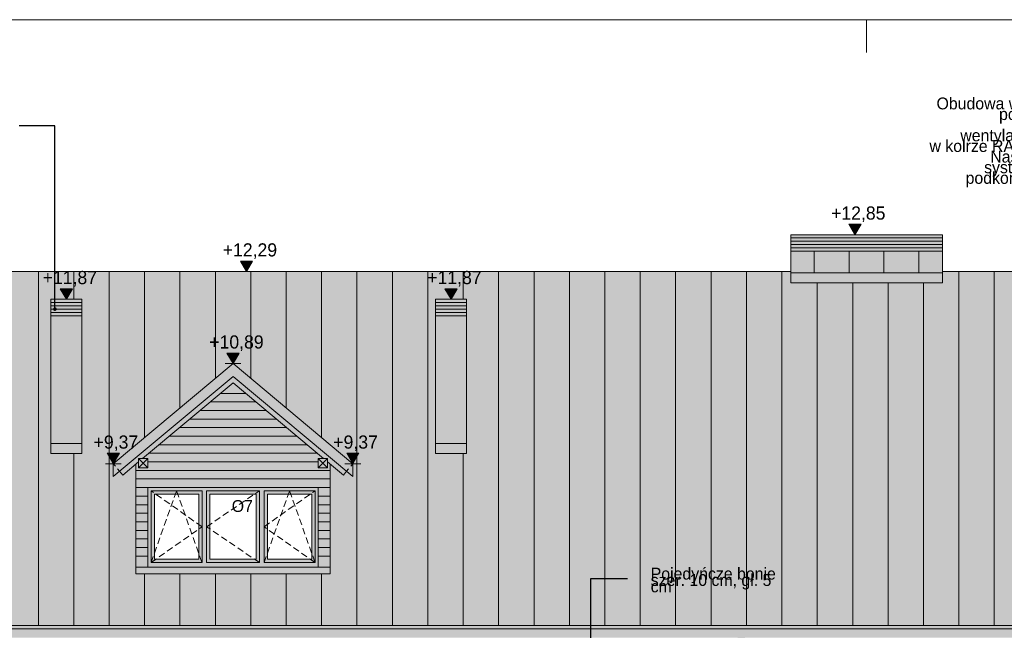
# Model space of a CAD drawing. Extents: x -149893 to 127691, y 5328 to 37028.
# Tile 40 of 88: x 4879 to 19831, y 27755 to 37028. Entities that reach past the tile are written whole.
import ezdxf

# ---------------------------------------------------------------- set-up
doc = ezdxf.new("R2010")
doc.units = 0
doc.header["$MEASUREMENT"] = 0
doc.linetypes.add('Hidden Line', pattern=[100, 50, -50])
doc.linetypes.add('Krawędzie ukryte', pattern=[150, 100, -50])
for name, color, linetype, lineweight, true_color in [('ARCH dach_Nr_Pióra__2', 7, 'Continuous', 13, 0x7f7f7f), ('Arch kolorystyka_Nr_Pióra__74', 7, 'Continuous', 20, 0xe4ad2c), ('Arch kolorystyka_Nr_Pióra__81', 7, 'Continuous', 13, 0x6a6a6a)]:
    doc.layers.add(name, color=color, linetype=linetype, lineweight=lineweight, true_color=true_color)
for name, color, linetype, lineweight in [('Arch okna_Nr_Pióra__5', 7, 'Continuous', 13), ('Arch opisy okien_Nr_Pióra__21', 7, 'Continuous', 13), ('Arch opisy_Nr_Pióra__21', 7, 'Continuous', 13), ('ARCH TABELA_Nr_Pióra__21', 7, 'Continuous', 13), ('Arch wymiary_Nr_Pióra__21', 7, 'Continuous', 13), ('INWENT DACH_Nr_Pióra__21', 7, 'Continuous', 13), ('INWENT KONST. DREWNIANA_Nr_Pióra__21', 7, 'Continuous', 13), ('INWENT. OKNA_Nr_Pióra__5', 7, 'Continuous', 13), ('INWENT.ŚCIANY_Nr_Pióra__5', 7, 'Continuous', 13)]:
    doc.layers.add(name, color=color, linetype=linetype, lineweight=lineweight)
doc.layers.add('Arch wymiary', color=7, linetype='Continuous')
doc.styles.add('GENERATED_STYLE_1', font='txt')
doc.styles.add('GENERATED_STYLE_4', font='txt')
doc.styles.add('GENERATED_STYLE_8', font='txt')
doc.dimstyles.new('GENERATED_STYLE__8', dxfattribs={"dimtxt": 0.18, "dimasz": 109.44, "dimexe": 0.18, "dimexo": 0.0625, "dimgap": 0.09, "dimtad": 0, "dimtih": 1, "dimtoh": 1, "dimdec": 4, "dimzin": 0, "dimdsep": 46, "dimcen": 0.09, "dimadec": 0, "dimazin": 0, "dimtfac": 1, "dimtdec": 4, "dimtmove": 0, "dimatfit": 3, "dimldrblk": 'ARROWHEAD_11', "dimfxl": 0, "dimtolj": 1, "dimtzin": 0, "dimarcsym": 0})

# ---------------------------------------------------------------- blocks, each defined once
blk = doc.blocks.new('Wymiary_11', base_point=(8119, 31805))
at = {"layer": 'Arch wymiary_Nr_Pióra__21', "linetype": 'Continuous'}
blk.add_hatch(color=256, dxfattribs=at).paths.add_polyline_path([(8119, 31805), (8026, 31965), (8212, 31965)], flags=0)
for p, q in [((8119, 31805), (8026, 31965)), ((8026, 31965), (8212, 31965)), ((8212, 31965), (8119, 31805)), ((8119, 31805), (7999, 31805)), ((8119, 31805), (8239, 31805))]:
    blk.add_line(p, q, dxfattribs=at)
at = {"layer": 'Arch wymiary_Nr_Pióra__21', "insert": (7758, 31997), "char_height": 200, "attachment_point": 7, "style": 'GENERATED_STYLE_1'}
blk.add_mtext('{+10,89}', dxfattribs=at)
blk = doc.blocks.new('Wymiary_12', base_point=(9938, 30284))
at = {"layer": 'Arch wymiary_Nr_Pióra__21', "linetype": 'Continuous'}
blk.add_hatch(color=256, dxfattribs=at).paths.add_polyline_path([(9938, 30284), (9846, 30444), (10031, 30444)], flags=0)
for p, q in [((9938, 30284), (9846, 30444)), ((9846, 30444), (10031, 30444)), ((10031, 30444), (9938, 30284)), ((9938, 30284), (9818, 30284)), ((9938, 30284), (10058, 30284))]:
    blk.add_line(p, q, dxfattribs=at)
at = {"layer": 'Arch wymiary_Nr_Pióra__21', "insert": (9641, 30476), "char_height": 200, "attachment_point": 7, "style": 'GENERATED_STYLE_1'}
blk.add_mtext('{+9,37}', dxfattribs=at)
blk = doc.blocks.new('Wymiary_13', base_point=(6300, 30284))
at = {"layer": 'Arch wymiary_Nr_Pióra__21', "linetype": 'Continuous'}
blk.add_hatch(color=256, dxfattribs=at).paths.add_polyline_path([(6300, 30284), (6207, 30444), (6393, 30444)], flags=0)
for p, q in [((6300, 30284), (6207, 30444)), ((6207, 30444), (6393, 30444)), ((6393, 30444), (6300, 30284)), ((6300, 30284), (6180, 30284)), ((6300, 30284), (6420, 30284))]:
    blk.add_line(p, q, dxfattribs=at)
at = {"layer": 'Arch wymiary_Nr_Pióra__21', "insert": (6002, 30476), "char_height": 200, "attachment_point": 7, "style": 'GENERATED_STYLE_1'}
blk.add_mtext('{+9,37}', dxfattribs=at)
blk = doc.blocks.new('Wymiary_14', base_point=(17563, 33763))
at = {"layer": 'Arch wymiary_Nr_Pióra__21', "linetype": 'Continuous'}
blk.add_hatch(color=256, dxfattribs=at).paths.add_polyline_path([(17563, 33763), (17470, 33923), (17656, 33923)], flags=0)
for p, q in [((17563, 33763), (17470, 33923)), ((17470, 33923), (17656, 33923)), ((17656, 33923), (17563, 33763)), ((17563, 33763), (17443, 33763)), ((17563, 33763), (17683, 33763))]:
    blk.add_line(p, q, dxfattribs=at)
at = {"layer": 'Arch wymiary_Nr_Pióra__21', "insert": (17201, 33955), "char_height": 200, "attachment_point": 7, "style": 'GENERATED_STYLE_1'}
blk.add_mtext('{+12,85}', dxfattribs=at)
blk = doc.blocks.new('Wymiary_16', base_point=(8325, 33203))
at = {"layer": 'Arch wymiary_Nr_Pióra__21', "linetype": 'Continuous'}
blk.add_hatch(color=256, dxfattribs=at).paths.add_polyline_path([(8325, 33203), (8232, 33363), (8417, 33363)], flags=0)
for p, q in [((8325, 33203), (8232, 33363)), ((8232, 33363), (8417, 33363)), ((8417, 33363), (8325, 33203)), ((8325, 33203), (8205, 33203)), ((8325, 33203), (8445, 33203))]:
    blk.add_line(p, q, dxfattribs=at)
at = {"layer": 'Arch wymiary_Nr_Pióra__21', "insert": (7963, 33395), "char_height": 200, "attachment_point": 7, "style": 'GENERATED_STYLE_1'}
blk.add_mtext('{+12,29}', dxfattribs=at)
blk = doc.blocks.new('Wymiary_21', base_point=(5589, 32783))
at = {"layer": 'Arch wymiary_Nr_Pióra__21', "linetype": 'Continuous'}
blk.add_hatch(color=256, dxfattribs=at).paths.add_polyline_path([(5589, 32783), (5496, 32943), (5682, 32943)], flags=0)
for p, q in [((5589, 32783), (5496, 32943)), ((5496, 32943), (5682, 32943)), ((5682, 32943), (5589, 32783)), ((5589, 32783), (5469, 32783)), ((5589, 32783), (5709, 32783))]:
    blk.add_line(p, q, dxfattribs=at)
at = {"layer": 'Arch wymiary_Nr_Pióra__21', "insert": (5228, 32975), "char_height": 200, "attachment_point": 7, "style": 'GENERATED_STYLE_1'}
blk.add_mtext('{+11,87}', dxfattribs=at)
blk = doc.blocks.new('Wymiary_22', base_point=(11429, 32783))
at = {"layer": 'Arch wymiary_Nr_Pióra__21', "linetype": 'Continuous'}
blk.add_hatch(color=256, dxfattribs=at).paths.add_polyline_path([(11429, 32783), (11336, 32943), (11522, 32943)], flags=0)
for p, q in [((11429, 32783), (11336, 32943)), ((11336, 32943), (11522, 32943)), ((11522, 32943), (11429, 32783)), ((11429, 32783), (11309, 32783)), ((11429, 32783), (11549, 32783))]:
    blk.add_line(p, q, dxfattribs=at)
at = {"layer": 'Arch wymiary_Nr_Pióra__21', "insert": (11068, 32975), "char_height": 200, "attachment_point": 7, "style": 'GENERATED_STYLE_1'}
blk.add_mtext('{+11,87}', dxfattribs=at)
blk = doc.blocks.new('ARROWHEAD_11')
at = {"color": 0, "linetype": 'Continuous', "lineweight": 0}
blk.add_line((0, 0), (-1, 0), dxfattribs=at)
at = {"color": 0, "linetype": 'Continuous', "lineweight": 0, "const_width": 0.25, "flags": 128}
blk.add_lwpolyline([(-0.125, 0, 1), (0.125, 0, 1)], format="xyb", close=True, dxfattribs=at)

msp = doc.modelspace()

# ---------------------------------------------------------------- hatches: boundary and pattern name
at = {"layer": 'Arch kolorystyka_Nr_Pióra__74', "linetype": 'Continuous'}
msp.add_hatch(color=256, dxfattribs=at).paths.add_polyline_path([(6644.1, 28712.8), (6644.1, 30278.8), (6444.1, 30111.6), (6396, 30169.2), (8119.1, 31609.2), (9842.2, 30169.2), (9794.1, 30111.6), (9594.1, 30278.8), (9594.1, 28712.8), (9414.1, 28712.8), (9414.1, 29922.8), (6824.1, 29922.8), (6824.1, 28712.8)], flags=0)
at = {"layer": 'Arch kolorystyka_Nr_Pióra__81', "linetype": 'Continuous'}
h = msp.add_hatch(color=256, dxfattribs=at)
h.paths.add_polyline_path([(-11505.9, 27642.9), (-10575.9, 27642.9), (-10575.9, 19496.9), (-10465.9, 19496.9), (-10465.9, 27642.9), (1974.1, 27642.9), (1974.1, 19692.3), (2084.1, 19692.3), (2084.1, 27642.9), (15784.1, 27642.9), (15784.1, 20622.5), (15894.1, 20615.4), (15894.1, 27642.9), (31604.1, 27642.9), (31604.1, 19633.3), (31714.1, 19626.3), (31714.1, 27642.9), (32584.1, 27642.9), (32584.1, 33202.8), (29615.6, 33202.8), (29615.6, 33762.8), (27313.2, 33762.8), (27313.2, 33202.8), (26470, 33202.8), (26470, 33762.8), (24767.6, 33762.8), (24767.6, 33202.8), (23654.5, 33202.8), (23654.5, 33762.8), (19992.9, 33762.8), (19992.9, 33202.8), (18893.5, 33202.8), (18893.5, 33762.8), (16591.1, 33762.8), (16591.1, 33202.8), (-6275.9, 33202.8), (-6275.9, 33762.8), (-6917.9, 33762.8), (-6917.9, 33202.8), (-7506, 33202.8), (-7506, 33762.8), (-9256, 33762.8), (-9256, 33202.8), (-11505.9, 33202.8)], flags=0)
h.paths.add_polyline_path([(-4945.9, 29036.9), (-4945.9, 29889.3), (-3865.9, 29889.3), (-3865.9, 29036.9)], flags=0)
h.paths.add_polyline_path([(1814.1, 29036.9), (1814.1, 29889.3), (2894.1, 29889.3), (2894.1, 29036.9)], flags=0)
h.paths.add_polyline_path([(29409.1, 29036.9), (29409.1, 29889.3), (30489.1, 29889.3), (30489.1, 29036.9)], flags=0)
h.paths.add_polyline_path([(20884.1, 28712.8), (20884.1, 30278.8), (20684.1, 30111.6), (20636, 30169.2), (21894.1, 31220.6), (23152.2, 30169.2), (23104.1, 30111.6), (22904.1, 30278.8), (22904.1, 28712.8), (22890.6, 28712.8)], flags=0)
h.paths.add_polyline_path([(6644.1, 28712.8), (6644.1, 30278.8), (6444.1, 30111.6), (6396, 30169.2), (8119.1, 31609.2), (9842.2, 30169.2), (9794.1, 30111.6), (9594.1, 30278.8), (9594.1, 28712.8)], flags=0)
h.paths.add_polyline_path([(-1865.9, 28712.8), (-1865.9, 30278.8), (-2065.9, 30111.6), (-2114, 30169.2), (-855.9, 31220.6), (402.2, 30169.2), (354.1, 30111.6), (154.1, 30278.8), (154.1, 28712.8)], flags=0)
h = msp.add_hatch(color=256, dxfattribs=at)
h.paths.add_polyline_path([(6824.1, 28712.8), (9414.1, 28712.8), (9414.1, 29922.8), (6824.1, 29922.8)], flags=0)
h.paths.add_polyline_path([(9314.1, 28832.8), (9314.1, 29822.8), (8640.3, 29822.8), (8640.3, 28832.8)], flags=0)
h.paths.add_polyline_path([(8470.3, 28832.8), (8470.3, 29822.8), (7767.8, 29822.8), (7767.8, 28832.8)], flags=0)
h.paths.add_polyline_path([(7597.8, 28832.8), (7597.8, 29822.8), (6924.1, 29822.8), (6924.1, 28832.8)], flags=0)

# ---------------------------------------------------------------- linework, layer by layer
at = {"layer": 'ARCH dach_Nr_Pióra__2', "linetype": 'Continuous'}
for p, q in [((16591.1, 33712.8), (18893.5, 33712.8)), ((16591.1, 33662.8), (18893.5, 33662.8)), ((16591.1, 33612.8), (18893.5, 33612.8)), ((16591.1, 33562.8), (18893.5, 33562.8)), ((16591.1, 33512.8), (18893.5, 33512.8)), ((16943.5, 33512.8), (16943.5, 33181.5)), ((17473.5, 33512.8), (17473.5, 33181.5)), ((18003.5, 33512.8), (18003.5, 33181.5)), ((18533.5, 33512.8), (18533.5, 33181.5)), ((5162.2, 33202.8), (5162.2, 27828.4)), ((5699.9, 33202.8), (5699.9, 32782.8)), ((6237.6, 33202.8), (6237.6, 27828.4)), ((6775.3, 33202.8), (6775.3, 30681.7)), ((7313, 33202.8), (7313, 31131)), ((7850.7, 33202.8), (7850.7, 31580.3)), ((8388.3, 33202.8), (8388.3, 31579.6)), ((8926, 33202.8), (8926, 31130.3)), ((9463.7, 33202.8), (9463.7, 30680.9)), ((10001.4, 33202.8), (10001.4, 27828.4)), ((10539.1, 33202.8), (10539.1, 27828.4)), ((11076.8, 33202.8), (11076.8, 27828.4)), ((11614.4, 33202.8), (11614.4, 32782.8)), ((12152.1, 33202.8), (12152.1, 27828.4)), ((12689.8, 33202.8), (12689.8, 27828.4)), ((13227.5, 33202.8), (13227.5, 27828.4)), ((13765.2, 33202.8), (13765.2, 27828.4)), ((14302.9, 33202.8), (14302.9, 27828.4)), ((14840.5, 33202.8), (14840.5, 27828.4)), ((15378.2, 33202.8), (15378.2, 27828.4)), ((15915.9, 33202.8), (15915.9, 27828.4)), ((16453.6, 33202.8), (16453.6, 27828.4)), ((19142, 33202.8), (19142, 27828.4)), ((19679.7, 33202.8), (19679.7, 27828.4)), ((16591.1, 33181.5), (18893.5, 33181.5)), ((16991.3, 33031.5), (16991.3, 27828.4)), ((17528.9, 33031.5), (17528.9, 27828.4)), ((18066.6, 33031.5), (18066.6, 27828.4)), ((18604.3, 33031.5), (18604.3, 27828.4)), ((5354.1, 32732.8), (5824.1, 32732.8)), ((5354.1, 32682.8), (5824.1, 32682.8)), ((5354.1, 32632.8), (5824.1, 32632.8)), ((11194.1, 32732.8), (11664.1, 32732.8)), ((11194.1, 32682.8), (11664.1, 32682.8)), ((11194.1, 32632.8), (11664.1, 32632.8)), ((5354.1, 32582.8), (5824.1, 32582.8)), ((5354.1, 32532.8), (5824.1, 32532.8)), ((11194.1, 32582.8), (11664.1, 32582.8)), ((11194.1, 32532.8), (11664.1, 32532.8)), ((8308.9, 31352.8), (7929.3, 31352.8)), ((8464.4, 31222.8), (7773.7, 31222.8)), ((8775.5, 30962.8), (7462.6, 30962.8)), ((8620, 31092.8), (7618.2, 31092.8)), ((8931.1, 30832.8), (7307.1, 30832.8)), ((9086.6, 30702.8), (7151.5, 30702.8)), ((5354.1, 30590.8), (5824.1, 30590.8)), ((9242.2, 30572.8), (6995.9, 30572.8)), ((11194.1, 30590.8), (11664.1, 30590.8)), ((5699.9, 30440.8), (5699.9, 27828.4)), ((9397.8, 30442.8), (6840.4, 30442.8)), ((11614.4, 30440.8), (11614.4, 27828.4)), ((9414.1, 30312.8), (6824.1, 30312.8)), ((9594.1, 30182.8), (6644.1, 30182.8)), ((9594.1, 30052.8), (6644.1, 30052.8)), ((6824.1, 29922.8), (6644.1, 29922.8)), ((9414.1, 29922.8), (9594.1, 29922.8)), ((6824.1, 29792.8), (6644.1, 29792.8)), ((9414.1, 29792.8), (9594.1, 29792.8)), ((6824.1, 29662.8), (6644.1, 29662.8)), ((9414.1, 29662.8), (9594.1, 29662.8)), ((6824.1, 29532.8), (6644.1, 29532.8)), ((9414.1, 29532.8), (9594.1, 29532.8)), ((6824.1, 29402.8), (6644.1, 29402.8)), ((9414.1, 29402.8), (9594.1, 29402.8)), ((6824.1, 29272.8), (6644.1, 29272.8)), ((9414.1, 29272.8), (9594.1, 29272.8)), ((6824.1, 29142.8), (6644.1, 29142.8)), ((6824.1, 29012.8), (6644.1, 29012.8)), ((9414.1, 29142.8), (9594.1, 29142.8)), ((9414.1, 29012.8), (9594.1, 29012.8)), ((6824.1, 28882.8), (6644.1, 28882.8)), ((9414.1, 28882.8), (9594.1, 28882.8)), ((6775.3, 28612.8), (6775.3, 27828.4)), ((7313, 28612.8), (7313, 27828.4)), ((7850.7, 28612.8), (7850.7, 27828.4)), ((8388.3, 28612.8), (8388.3, 27828.4)), ((8926, 28612.8), (8926, 27828.4)), ((9463.7, 28612.8), (9463.7, 27828.4))]:
    msp.add_line(p, q, dxfattribs=at)
at = {"layer": 'Arch okna_Nr_Pióra__5', "linetype": 'Krawędzie ukryte'}
for p, q in [((7647.8, 29327.8), (6874.1, 29872.8)), ((6874.1, 28782.8), (7260.9, 29872.8)), ((7260.9, 29872.8), (7647.8, 28782.8)), ((7717.8, 29327.8), (8520.3, 29872.8)), ((8590.3, 29327.8), (9364.1, 29872.8)), ((8590.3, 28782.8), (8977.2, 29872.8)), ((8977.2, 29872.8), (9364.1, 28782.8)), ((6874.1, 28782.8), (7647.8, 29327.8)), ((8520.3, 28782.8), (7717.8, 29327.8)), ((9364.1, 28782.8), (8590.3, 29327.8))]:
    msp.add_line(p, q, dxfattribs=at)
at = {"layer": 'ARCH TABELA_Nr_Pióra__21', "linetype": 'Continuous'}
for p, q in [((-21259.9, 37028.4), (35740.1, 37028.4)), ((17740.1, 36528.4), (17740.1, 37028.4)), ((17740.1, 36528.4), (17740.1, 37028.4)), ((17740.1, 36528.4), (17740.1, 37028.4))]:
    msp.add_line(p, q, dxfattribs=at)
at = {"layer": 'INWENT DACH_Nr_Pióra__21', "linetype": 'Continuous'}
for p, q in [((16591.1, 33202.8), (-6275.9, 33202.8)), ((19992.9, 33202.8), (18893.5, 33202.8)), ((8119.1, 31804.7), (6299.8, 30284.3)), ((8119.1, 31804.7), (9938.4, 30284.3)), ((8119.1, 31609.2), (6299.8, 30088.8)), ((8119.1, 31609.2), (9938.4, 30088.8)), ((6744.7, 30362.8), (8119.1, 31511.4)), ((9493.5, 30362.8), (8119.1, 31511.4)), ((6299.8, 30284.3), (6299.8, 30088.8)), ((6444.1, 30111.6), (6684.1, 30312.2)), ((9794.1, 30111.6), (9554.1, 30312.2)), ((9938.4, 30284.3), (9938.4, 30088.8)), ((6396, 30169.2), (6444.1, 30111.6)), ((9842.2, 30169.2), (9794.1, 30111.6)), ((32584.1, 27828.4), (-11505.9, 27828.4)), ((32584.1, 27777.2), (-11505.9, 27777.2))]:
    msp.add_line(p, q, dxfattribs=at)
at = {"layer": 'INWENT DACH_Nr_Pióra__21', "linetype": 'Hidden Line'}
for p, q in [((6299.8, 30284.3), (6396, 30169.2)), ((9938.4, 30284.3), (9842.2, 30169.2))]:
    msp.add_line(p, q, dxfattribs=at)
at = {"layer": 'INWENT KONST. DREWNIANA_Nr_Pióra__21', "linetype": 'Continuous'}
for p, q in [((6684.1, 30222.8), (6824.1, 30362.8)), ((6824.1, 30222.8), (6684.1, 30362.8)), ((6684.1, 30362.8), (6824.1, 30362.8)), ((6684.1, 30222.8), (6684.1, 30362.8)), ((6824.1, 30362.8), (6824.1, 30222.8)), ((9554.1, 30222.8), (9414.1, 30362.8)), ((9414.1, 30222.8), (9554.1, 30362.8)), ((9414.1, 30362.8), (9414.1, 30222.8)), ((9554.1, 30362.8), (9414.1, 30362.8)), ((9554.1, 30222.8), (9554.1, 30362.8)), ((6824.1, 30222.8), (6684.1, 30222.8)), ((9414.1, 30222.8), (9554.1, 30222.8))]:
    msp.add_line(p, q, dxfattribs=at)
at = {"layer": 'INWENT. OKNA_Nr_Pióra__5', "linetype": 'Continuous'}
for p, q in [((6874.1, 29872.8), (6874.1, 28782.8)), ((7647.8, 29872.8), (6874.1, 29872.8)), ((6924.1, 29822.8), (6924.1, 28832.8)), ((7597.8, 29822.8), (6924.1, 29822.8)), ((7597.8, 29822.8), (7597.8, 28832.8)), ((7647.8, 29872.8), (7647.8, 28782.8)), ((8520.3, 29872.8), (7717.8, 29872.8)), ((7717.8, 29872.8), (7717.8, 28782.8)), ((7767.8, 29822.8), (7767.8, 28832.8)), ((8470.3, 29822.8), (7767.8, 29822.8)), ((8470.3, 29822.8), (8470.3, 28832.8)), ((8520.3, 29872.8), (8520.3, 28782.8)), ((8590.3, 29872.8), (8590.3, 28782.8)), ((8590.3, 29872.8), (9364.1, 29872.8)), ((8640.3, 29822.8), (9314.1, 29822.8)), ((8640.3, 29822.8), (8640.3, 28832.8)), ((9314.1, 29822.8), (9314.1, 28832.8)), ((9364.1, 29872.8), (9364.1, 28782.8)), ((7647.8, 28782.8), (6874.1, 28782.8)), ((7597.8, 28832.8), (6924.1, 28832.8)), ((8520.3, 28782.8), (7717.8, 28782.8)), ((8470.3, 28832.8), (7767.8, 28832.8)), ((8590.3, 28782.8), (9364.1, 28782.8)), ((8640.3, 28832.8), (9314.1, 28832.8))]:
    msp.add_line(p, q, dxfattribs=at)
at = {"layer": 'INWENT.ŚCIANY_Nr_Pióra__5', "linetype": 'Continuous'}
for p, q in [((16591.1, 33762.8), (18893.5, 33762.8)), ((16591.1, 33762.8), (16591.1, 33031.5)), ((18893.5, 33762.8), (18893.5, 33031.5)), ((16591.1, 33031.5), (18893.5, 33031.5)), ((5354.1, 32782.8), (5354.1, 30440.8)), ((5354.1, 32782.8), (5824.1, 32782.8)), ((5824.1, 32782.8), (5824.1, 30440.8)), ((11194.1, 32782.8), (11194.1, 30440.8)), ((11194.1, 32782.8), (11664.1, 32782.8)), ((11664.1, 32782.8), (11664.1, 30440.8)), ((5354.1, 30440.8), (5824.1, 30440.8)), ((11194.1, 30440.8), (11664.1, 30440.8)), ((6644.1, 30278.8), (6644.1, 28612.8)), ((9594.1, 30278.8), (9594.1, 28612.8)), ((9414.1, 29922.8), (6824.1, 29922.8)), ((6824.1, 29922.8), (6824.1, 28712.8)), ((9414.1, 29922.8), (9414.1, 28712.8)), ((9594.1, 28712.8), (6644.1, 28712.8)), ((9594.1, 28612.8), (6644.1, 28612.8))]:
    msp.add_line(p, q, dxfattribs=at)

# ---------------------------------------------------------------- block references
at = {"layer": 'Arch wymiary', "linetype": 'Continuous'}
for name, p in [('Wymiary_14', (17562.9, 33762.8)), ('Wymiary_16', (8324.6, 33202.8)), ('Wymiary_21', (5589.1, 32782.8)), ('Wymiary_22', (11429.1, 32782.8)), ('Wymiary_11', (8119.1, 31804.7)), ('Wymiary_13', (6299.8, 30284.3)), ('Wymiary_12', (9938.4, 30284.3))]:
    msp.add_blockref(name, p, dxfattribs=at)

# ---------------------------------------------------------------- texts
at = {"layer": 'Arch opisy okien_Nr_Pióra__21', "linetype": 'Continuous', "insert": (8420.3, 29731.7), "char_height": 180, "attachment_point": 3, "style": 'GENERATED_STYLE_8'}
msp.add_mtext('{O7}', dxfattribs=at)
at = {"layer": 'Arch opisy_Nr_Pióra__21', "linetype": 'Continuous', "char_height": 180, "style": 'GENERATED_STYLE_4'}
for s, insert, width, attachment_point, line_spacing_factor in [('{Obudowa wyrzutni\\Ppowietrza\\Pz lameli wentylacyjnych\\Pw kolrze RAL 7024.\\PNasada na systemowej \\Ppodkonstrukcji}', (20782.1, 35163.6), 2342.97, 6, 0.538462), ('{Pojedyńcze bonie\\Pszer. 10 cm, gł. 5 cm }', (14461.5, 28516.8), 2065.13, 4, 0.322723)]:
    msp.add_mtext(s, dxfattribs=dict(at, insert=insert, width=width, attachment_point=attachment_point, line_spacing_factor=line_spacing_factor))

# ---------------------------------------------------------------- leaders
at = {"layer": 'Arch opisy_Nr_Pióra__21', "linetype": 'Continuous', "annotation_type": 0, "has_hookline": 1, "hookline_direction": 1}
for points, text_width in [([(5414.4, 32632.8), (5414.4, 35414.8), (4869, 35414.8)], 2228.6), ([(21831, 33512.8), (21831, 35187.8), (21285.6, 35187.8)], 1911.4), ([(13552.5, 27521.4), (13552.5, 28541), (14107.2, 28541)], 1782.9)]:
    msp.add_leader(points, dimstyle='GENERATED_STYLE__8', dxfattribs=dict(at, text_width=text_width))

doc.saveas('drawing.dxf')
